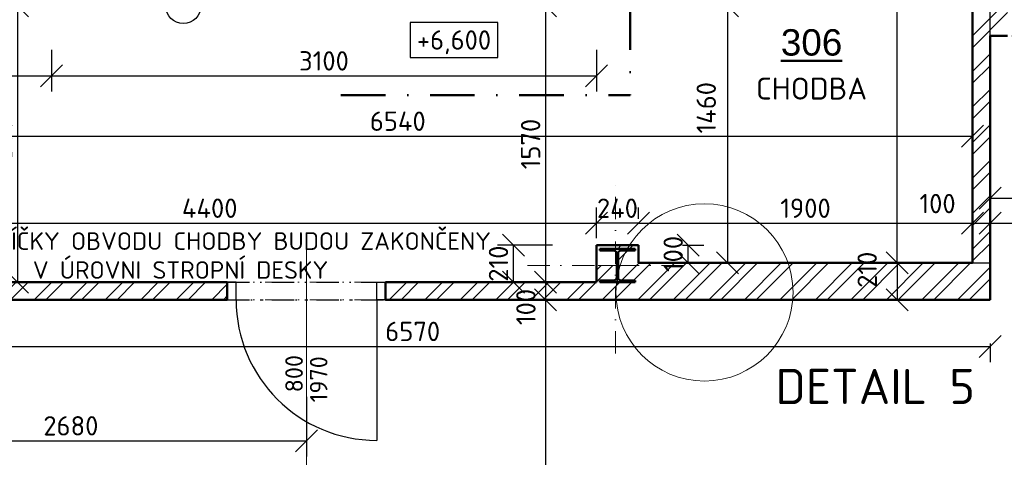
# Model space of a CAD drawing. Header units: millimetres. Extents: x -118752 to 407724, y -73278 to 155058.
# Tile 48 of 256: x 94043 to 99646, y -34874 to -32386. Entities that reach past the tile are written whole.
import ezdxf
from ezdxf.enums import TextEntityAlignment as Align

# ---------------------------------------------------------------- set-up
doc = ezdxf.new("R2010")
doc.units = ezdxf.units.MM
doc.header["$LTSCALE"] = 10
doc.linetypes.add('DASHDOT', pattern=[25.4, 12.7, -6.35, 0, -6.35])
doc.linetypes.add('DOT', pattern=[6.35, 0, -6.35])
for name, color, linetype, lineweight in [('CKDVERE_', 7, 'Continuous', 25), ('CKDVERE_NADROVINOU', 1, 'DASHDOT', 18), ('CKDVERE_OSY', 1, 'Continuous', 18), ('CKDVERE_POPIS', 3, 'Continuous', 25), ('CKDVERE_ZARUBNE_RAM', 5, 'Continuous', 25), ('CKKOTY', 3, 'Continuous', 25), ('CKKOTY_VYS', 3, 'Continuous', 25), ('CKPOPISM', 6, 'Continuous', 50), ('CKPOPISM_POPIS', 3, 'Continuous', 25), ('CKRASTR', 7, 'DASHDOT', 15), ('CKREZY_OZNACENI', 4, 'DASHDOT', 50), ('CKSCHODY_VYSTUP', 7, 'Continuous', 25), ('CKSTENY_NADROVINOU', 7, 'DASHDOT', 25), ('CKSTENY_PODROVINOU', 7, 'Continuous', 25), ('CKSTENY_REZ', 6, 'Continuous', 50), ('CKTEXTY_MALE', 3, 'Continuous', 18), ('CKTEXTY_STREDNI', 6, 'Continuous', 25), ('CSPROFILY_OSY', 1, 'DASHDOT', 18), ('CSPROFILY_REZY', 4, 'Continuous', 50), ('srafy', 7, 'Continuous', 18)]:
    doc.layers.add(name, color=color, linetype=linetype, lineweight=lineweight)
doc.layers.add('CKDVERE_DORAZ', color=7, linetype='DOT', lineweight=25, plot=False)
doc.styles.add('Arial', font='arial.ttf', dxfattribs={"width": 0.8})
doc.styles.get("Standard").update_dxf_attribs({"font": 'isocpeur.ttf'})
doc.dimstyles.new('CADKON', dxfattribs={"dimscale": 50, "dimtxt": 2.2, "dimasz": 2.5, "dimexe": 1.8, "dimexo": 5, "dimgap": 0.6, "dimtad": 1, "dimrnd": 1, "dimtxsty": 'Standard', "dimblk1": 'OBLIQUE', "dimblk2": 'OBLIQUE', "dimsah": 1, "dimcen": 2.5, "dimadec": 1, "dimazin": 2, "dimtfac": 1, "dimtdec": 4, "dimtix": 1, "dimtmove": 2, "dimatfit": 3, "dimldrblk": 'OPEN30', "dimfxl": 5, "dimfxlon": 1, "dimtolj": 1, "dimarcsym": 0})

# ---------------------------------------------------------------- blocks, each defined once
blk = doc.blocks.new('_OBLIQUE')
at = {"color": 0, "linetype": 'ByBlock'}
blk.add_line((-0.5, -0.5), (0.5, 0.5), dxfattribs=at)
blk = doc.blocks.new('*D8101')
at = {"layer": 'CKKOTY', "color": 0, "lineweight": -2}
for p, q in [((94224.4, -31859.1), (94224.4, -31519.1)), ((95724.4, -31808), (95724.4, -31519.1)), ((94224.4, -31609.1), (95724.4, -31609.1))]:
    blk.add_line(p, q, dxfattribs=at)
at = {"layer": 'Defpoints', "color": 0}
for p in [(95724.4, -31609.1), (95724.4, -32308), (94224.4, -32678)]:
    blk.add_point(p, dxfattribs=at)
at = {"layer": 'CKKOTY', "color": 0, "lineweight": -2, "xscale": 125, "yscale": 125, "zscale": 125, "rotation": 180}
blk.add_blockref('_OBLIQUE', (94224.4, -31609.1), dxfattribs=at)
at = {"layer": 'CKKOTY', "color": 0, "lineweight": -2, "xscale": 125, "yscale": 125, "zscale": 125}
blk.add_blockref('_OBLIQUE', (95724.4, -31609.1), dxfattribs=at)
at = {"layer": 'CKKOTY', "color": 0, "insert": (94974.4, -31524.1), "char_height": 110, "attachment_point": 5}
blk.add_mtext('\\A1;1500', dxfattribs=at)
blk = doc.blocks.new('_Open30')
at = {"color": 0, "lineweight": -2}
for p, q in [((-1, 0.268), (0, 0)), ((0, 0), (-1, -0.268)), ((0, 0), (-1, 0))]:
    blk.add_line(p, q, dxfattribs=at)
blk = doc.blocks.new('*D8104')
at = {"layer": 'CKKOTY', "color": 0, "lineweight": -2}
for p, q in [((97324.4, -31808), (97324.4, -31519.1)), ((99464.4, -31859.1), (99464.4, -31519.1)), ((97324.4, -31609.1), (99464.4, -31609.1))]:
    blk.add_line(p, q, dxfattribs=at)
at = {"layer": 'Defpoints', "color": 0}
for p in [(99464.4, -31609.1), (97324.4, -32308), (99464.4, -32903)]:
    blk.add_point(p, dxfattribs=at)
at = {"layer": 'CKKOTY', "color": 0, "lineweight": -2, "xscale": 125, "yscale": 125, "zscale": 125, "rotation": 180}
blk.add_blockref('_OBLIQUE', (97324.4, -31609.1), dxfattribs=at)
at = {"layer": 'CKKOTY', "color": 0, "lineweight": -2, "xscale": 125, "yscale": 125, "zscale": 125}
blk.add_blockref('_OBLIQUE', (99464.4, -31609.1), dxfattribs=at)
at = {"layer": 'CKKOTY', "color": 0, "insert": (98394.4, -31524.1), "char_height": 110, "attachment_point": 5}
blk.add_mtext('\\A1;2140', dxfattribs=at)
blk = doc.blocks.new('*D8108')
at = {"layer": 'CKKOTY', "color": 0, "lineweight": -2}
for p, q in [((96824.4, -32308), (96945.4, -32308)), ((97035.4, -32308), (97035.4, -33878)), ((96824.4, -33878), (96945.4, -33878))]:
    blk.add_line(p, q, dxfattribs=at)
at = {"layer": 'Defpoints', "color": 0}
for p in [(97324.4, -32308), (97035.4, -33878), (97324.4, -33878)]:
    blk.add_point(p, dxfattribs=at)
at = {"layer": 'CKKOTY', "color": 0, "lineweight": -2, "xscale": 125, "yscale": 125, "zscale": 125}
for p, rotation in [((97035.4, -32308), 90), ((97035.4, -33878), 270)]:
    blk.add_blockref('_OBLIQUE', p, dxfattribs=dict(at, rotation=rotation))
at = {"layer": 'CKKOTY', "color": 0, "insert": (96950.4, -33093), "char_height": 110, "attachment_point": 5, "rotation": 90}
blk.add_mtext('\\A1;1570', dxfattribs=at)
blk = doc.blocks.new('*D8109')
at = {"layer": 'CKKOTY', "color": 0, "lineweight": -2}
for p, q in [((96824.4, -33878), (96945.4, -33878)), ((97035.4, -33878), (97035.4, -33978)), ((96944.4, -33978), (96945.4, -33978))]:
    blk.add_line(p, q, dxfattribs=at)
at = {"layer": 'Defpoints', "color": 0}
for p in [(97324.4, -33878), (97035.4, -33978), (97444.4, -33978)]:
    blk.add_point(p, dxfattribs=at)
at = {"layer": 'CKKOTY', "color": 0, "lineweight": -2, "xscale": 125, "yscale": 125, "zscale": 125}
for p, rotation in [((97035.4, -33878), 90), ((97035.4, -33978), 270)]:
    blk.add_blockref('_OBLIQUE', p, dxfattribs=dict(at, rotation=rotation))
at = {"layer": 'CKKOTY', "color": 0, "insert": (96923.6, -34019.3), "char_height": 110, "attachment_point": 5, "rotation": 90}
blk.add_mtext('\\A1;100', dxfattribs=at)
blk = doc.blocks.new('*D8110')
at = {"layer": 'CKKOTY', "color": 0, "lineweight": -2}
for p, q in [((96944.4, -33978), (96945.4, -33978)), ((97035.4, -33978), (97035.4, -37658.5)), ((96964.4, -37658.5), (96945.4, -37658.5))]:
    blk.add_line(p, q, dxfattribs=at)
at = {"layer": 'Defpoints', "color": 0}
for p in [(97444.4, -33978), (97035.4, -37658.5), (97464.4, -37658.5)]:
    blk.add_point(p, dxfattribs=at)
at = {"layer": 'CKKOTY', "color": 0, "lineweight": -2, "xscale": 125, "yscale": 125, "zscale": 125}
for p, rotation in [((97035.4, -33978), 90), ((97035.4, -37658.5), 270)]:
    blk.add_blockref('_OBLIQUE', p, dxfattribs=dict(at, rotation=rotation))
at = {"layer": 'CKKOTY', "color": 0, "insert": (96950.4, -35818.2), "char_height": 110, "attachment_point": 5, "rotation": 90}
blk.add_mtext('\\A1;3680', dxfattribs=at)
blk = doc.blocks.new('*D8111')
at = {"layer": 'CKKOTY', "color": 0, "lineweight": -2}
for p, q in [((98964.4, -30433), (98945.8, -30433)), ((99035.8, -33768), (99035.8, -30433)), ((98964.4, -33768), (98945.8, -33768))]:
    blk.add_line(p, q, dxfattribs=at)
at = {"layer": 'Defpoints', "color": 0}
for p in [(99035.8, -30433), (99464.4, -30433), (99464.4, -33768)]:
    blk.add_point(p, dxfattribs=at)
at = {"layer": 'CKKOTY', "color": 0, "lineweight": -2, "xscale": 125, "yscale": 125, "zscale": 125}
for p, rotation in [((99035.8, -30433), 90), ((99035.8, -33768), 270)]:
    blk.add_blockref('_OBLIQUE', p, dxfattribs=dict(at, rotation=rotation))
at = {"layer": 'CKKOTY', "color": 0, "insert": (98950.8, -32100.5), "char_height": 110, "attachment_point": 5, "rotation": 90}
blk.add_mtext('\\A1;3335', dxfattribs=at)
blk = doc.blocks.new('_Open90')
at = {"color": 0, "lineweight": -2}
for p, q in [((-0.5, 0.5), (0, 0)), ((0, 0), (-1, 0)), ((0, 0), (-0.5, -0.5))]:
    blk.add_line(p, q, dxfattribs=at)
blk = doc.blocks.new('*D8120')
at = {"layer": 'CKKOTY', "color": 0, "lineweight": -2}
for p, q in [((99464.4, -33278), (99464.4, -33452.8)), ((99564.4, -33478), (99564.4, -33452.8)), ((99464.4, -33542.8), (99564.4, -33542.8))]:
    blk.add_line(p, q, dxfattribs=at)
at = {"layer": 'Defpoints', "color": 0}
for p in [(99564.4, -33542.8), (99464.4, -33778), (99564.4, -33978)]:
    blk.add_point(p, dxfattribs=at)
at = {"layer": 'CKKOTY', "color": 0, "lineweight": -2, "xscale": 125, "yscale": 125, "zscale": 125, "rotation": 180}
blk.add_blockref('_OBLIQUE', (99464.4, -33542.8), dxfattribs=at)
at = {"layer": 'CKKOTY', "color": 0, "lineweight": -2, "xscale": 125, "yscale": 125, "zscale": 125}
blk.add_blockref('_OBLIQUE', (99564.4, -33542.8), dxfattribs=at)
at = {"layer": 'CKKOTY', "color": 0, "insert": (99265.7, -33431.4), "char_height": 110, "attachment_point": 5}
blk.add_mtext('\\A1;100', dxfattribs=at)
blk = doc.blocks.new('*D8121')
at = {"layer": 'CKKOTY', "color": 0, "lineweight": -2}
for p, q in [((103334.4, -33292.8), (103334.4, -33632.8)), ((99564.4, -33478), (99564.4, -33452.8)), ((99564.4, -33542.8), (103334.4, -33542.8))]:
    blk.add_line(p, q, dxfattribs=at)
at = {"layer": 'Defpoints', "color": 0}
for p in [(103334.4, -32478), (103334.4, -33542.8), (99564.4, -33978)]:
    blk.add_point(p, dxfattribs=at)
at = {"layer": 'CKKOTY', "color": 0, "lineweight": -2, "xscale": 125, "yscale": 125, "zscale": 125, "rotation": 180}
blk.add_blockref('_OBLIQUE', (99564.4, -33542.8), dxfattribs=at)
at = {"layer": 'CKKOTY', "color": 0, "lineweight": -2, "xscale": 125, "yscale": 125, "zscale": 125}
blk.add_blockref('_OBLIQUE', (103334.4, -33542.8), dxfattribs=at)
at = {"layer": 'CKKOTY', "color": 0, "insert": (101449.4, -33457.8), "char_height": 110, "attachment_point": 5}
blk.add_mtext('\\A1;3770', dxfattribs=at)
blk = doc.blocks.new('*D8322')
at = {"layer": 'CKKOTY', "color": 0, "lineweight": -2}
for p, q in [((98964.4, -33768), (98945.8, -33768)), ((99035.8, -33768), (99035.8, -33978)), ((98964.4, -33978), (98945.8, -33978))]:
    blk.add_line(p, q, dxfattribs=at)
at = {"layer": 'Defpoints', "color": 0}
for p in [(99464.4, -33768), (99035.8, -33978), (99464.4, -33978)]:
    blk.add_point(p, dxfattribs=at)
at = {"layer": 'CKKOTY', "color": 0, "lineweight": -2, "xscale": 125, "yscale": 125, "zscale": 125}
for p, rotation in [((99035.8, -33768), 90), ((99035.8, -33978), 270)]:
    blk.add_blockref('_OBLIQUE', p, dxfattribs=dict(at, rotation=rotation))
at = {"layer": 'CKKOTY', "color": 0, "insert": (98865.4, -33807.8), "char_height": 110, "attachment_point": 5, "rotation": 90}
blk.add_mtext('\\A1;210', dxfattribs=at)
blk = doc.blocks.new('*D8871')
at = {"layer": 'CKKOTY', "color": 0, "lineweight": -2}
for p, q in [((99564.4, -33247.7), (99564.4, -33490.1)), ((100064.4, -33247.7), (100064.4, -33490.1)), ((99564.4, -33400.1), (100064.4, -33400.1))]:
    blk.add_line(p, q, dxfattribs=at)
at = {"layer": 'Defpoints', "color": 0}
for p in [(99564.4, -32997.7), (100064.4, -32997.7), (100064.4, -33400.1)]:
    blk.add_point(p, dxfattribs=at)
at = {"layer": 'CKKOTY', "color": 0, "lineweight": -2, "xscale": 125, "yscale": 125, "zscale": 125, "rotation": 180}
blk.add_blockref('_OBLIQUE', (99564.4, -33400.1), dxfattribs=at)
at = {"layer": 'CKKOTY', "color": 0, "lineweight": -2, "xscale": 125, "yscale": 125, "zscale": 125}
blk.add_blockref('_OBLIQUE', (100064.4, -33400.1), dxfattribs=at)
at = {"layer": 'CKKOTY', "color": 0, "insert": (99814.4, -33315.1), "char_height": 110, "attachment_point": 5}
blk.add_mtext('\\A1;500', dxfattribs=at)
blk = doc.blocks.new('*D8893')
at = {"layer": 'CKKOTY', "color": 0, "lineweight": -2}
for p, q in [((93974.4, -32308), (93940.6, -32308)), ((94030.6, -32308), (94030.6, -33878)), ((94008, -33878), (93940.6, -33878))]:
    blk.add_line(p, q, dxfattribs=at)
at = {"layer": 'Defpoints', "color": 0}
for p in [(94224.4, -32308), (94030.6, -33878), (94258, -33878)]:
    blk.add_point(p, dxfattribs=at)
at = {"layer": 'CKKOTY', "color": 0, "lineweight": -2, "xscale": 125, "yscale": 125, "zscale": 125}
for p, rotation in [((94030.6, -32308), 90), ((94030.6, -33878), 270)]:
    blk.add_blockref('_OBLIQUE', p, dxfattribs=dict(at, rotation=rotation))
at = {"layer": 'CKKOTY', "color": 0, "insert": (93945.6, -33093), "char_height": 110, "attachment_point": 5, "rotation": 90}
blk.add_mtext('\\A1;1570', dxfattribs=at)
blk = doc.blocks.new('*D8895')
at = {"layer": 'CKKOTY', "color": 0, "lineweight": -2}
for p, q in [((97820.2, -32308), (98160.2, -32308)), ((98070.2, -32308), (98070.2, -33768)), ((97820.2, -33768), (98160.2, -33768))]:
    blk.add_line(p, q, dxfattribs=at)
at = {"layer": 'Defpoints', "color": 0}
for p in [(97374.4, -32308), (97564.4, -33768), (98070.2, -33768)]:
    blk.add_point(p, dxfattribs=at)
at = {"layer": 'CKKOTY', "color": 0, "lineweight": -2, "xscale": 125, "yscale": 125, "zscale": 125}
for p, rotation in [((98070.2, -32308), 90), ((98070.2, -33768), 270)]:
    blk.add_blockref('_OBLIQUE', p, dxfattribs=dict(at, rotation=rotation))
at = {"layer": 'CKKOTY', "color": 0, "insert": (97949.7, -32886.7), "char_height": 110, "attachment_point": 5, "rotation": 90}
blk.add_mtext('\\A1;1460', dxfattribs=at)
blk = doc.blocks.new('*D8896')
at = {"layer": 'CKKOTY', "color": 0, "lineweight": -2}
for p, q in [((92924.4, -33628), (92924.4, -33452.8)), ((97324.4, -33628), (97324.4, -33452.8)), ((92924.4, -33542.8), (97324.4, -33542.8))]:
    blk.add_line(p, q, dxfattribs=at)
at = {"layer": 'Defpoints', "color": 0}
for p in [(97324.4, -33542.8), (92924.4, -33878), (97324.4, -33878)]:
    blk.add_point(p, dxfattribs=at)
at = {"layer": 'CKKOTY', "color": 0, "lineweight": -2, "xscale": 125, "yscale": 125, "zscale": 125, "rotation": 180}
blk.add_blockref('_OBLIQUE', (92924.4, -33542.8), dxfattribs=at)
at = {"layer": 'CKKOTY', "color": 0, "lineweight": -2, "xscale": 125, "yscale": 125, "zscale": 125}
blk.add_blockref('_OBLIQUE', (97324.4, -33542.8), dxfattribs=at)
at = {"layer": 'CKKOTY', "color": 0, "insert": (95124.4, -33457.8), "char_height": 110, "attachment_point": 5}
blk.add_mtext('\\A1;4400', dxfattribs=at)
blk = doc.blocks.new('*D8897')
at = {"layer": 'CKKOTY', "color": 0, "lineweight": -2}
for p, q in [((97564.4, -33518), (97564.4, -33452.8)), ((99464.4, -33518), (99464.4, -33452.8)), ((97564.4, -33542.8), (99464.4, -33542.8))]:
    blk.add_line(p, q, dxfattribs=at)
at = {"layer": 'Defpoints', "color": 0}
for p in [(99464.4, -33542.8), (97564.4, -33768), (99464.4, -33768)]:
    blk.add_point(p, dxfattribs=at)
at = {"layer": 'CKKOTY', "color": 0, "lineweight": -2, "xscale": 125, "yscale": 125, "zscale": 125, "rotation": 180}
blk.add_blockref('_OBLIQUE', (97564.4, -33542.8), dxfattribs=at)
at = {"layer": 'CKKOTY', "color": 0, "lineweight": -2, "xscale": 125, "yscale": 125, "zscale": 125}
blk.add_blockref('_OBLIQUE', (99464.4, -33542.8), dxfattribs=at)
at = {"layer": 'CKKOTY', "color": 0, "insert": (98514.4, -33457.8), "char_height": 110, "attachment_point": 5}
blk.add_mtext('\\A1;1900', dxfattribs=at)
blk = doc.blocks.new('*D8898')
at = {"layer": 'CKKOTY', "color": 0, "lineweight": -2}
for p, q in [((97074.4, -33668), (96762.5, -33668)), ((96852.5, -33878), (96852.5, -33668)), ((97074.4, -33878), (96762.5, -33878))]:
    blk.add_line(p, q, dxfattribs=at)
at = {"layer": 'Defpoints', "color": 0}
for p in [(96852.5, -33668), (97324.4, -33668), (97324.4, -33878)]:
    blk.add_point(p, dxfattribs=at)
at = {"layer": 'CKKOTY', "color": 0, "lineweight": -2, "xscale": 125, "yscale": 125, "zscale": 125}
for p, rotation in [((96852.5, -33668), 270), ((96852.5, -33878), 90)]:
    blk.add_blockref('_OBLIQUE', p, dxfattribs=dict(at, rotation=rotation))
at = {"layer": 'CKKOTY', "color": 0, "insert": (96767.5, -33773), "char_height": 110, "attachment_point": 5, "rotation": 90}
blk.add_mtext('\\A1;210', dxfattribs=at)
blk = doc.blocks.new('*D8899')
at = {"layer": 'CKKOTY', "color": 0, "lineweight": -2}
for p, q in [((92924.4, -32528), (92924.4, -32795.1)), ((94224.4, -32558), (94224.4, -32795.1)), ((92924.4, -32705.1), (94224.4, -32705.1))]:
    blk.add_line(p, q, dxfattribs=at)
at = {"layer": 'Defpoints', "color": 0}
for p in [(92924.4, -32278), (94224.4, -32308), (94224.4, -32705.1)]:
    blk.add_point(p, dxfattribs=at)
at = {"layer": 'CKKOTY', "color": 0, "lineweight": -2, "xscale": 125, "yscale": 125, "zscale": 125, "rotation": 180}
blk.add_blockref('_OBLIQUE', (92924.4, -32705.1), dxfattribs=at)
at = {"layer": 'CKKOTY', "color": 0, "lineweight": -2, "xscale": 125, "yscale": 125, "zscale": 125}
blk.add_blockref('_OBLIQUE', (94224.4, -32705.1), dxfattribs=at)
at = {"layer": 'CKKOTY', "color": 0, "insert": (93574.4, -32620.1), "char_height": 110, "attachment_point": 5}
blk.add_mtext('\\A1;1300', dxfattribs=at)
blk = doc.blocks.new('*D8900')
at = {"layer": 'CKKOTY', "color": 0, "lineweight": -2}
for p, q in [((94224.4, -32558), (94224.4, -32795.1)), ((97324.4, -32558), (97324.4, -32795.1)), ((94224.4, -32705.1), (97324.4, -32705.1))]:
    blk.add_line(p, q, dxfattribs=at)
at = {"layer": 'Defpoints', "color": 0}
for p in [(94224.4, -32308), (97324.4, -32308), (97324.4, -32705.1)]:
    blk.add_point(p, dxfattribs=at)
at = {"layer": 'CKKOTY', "color": 0, "lineweight": -2, "xscale": 125, "yscale": 125, "zscale": 125, "rotation": 180}
blk.add_blockref('_OBLIQUE', (94224.4, -32705.1), dxfattribs=at)
at = {"layer": 'CKKOTY', "color": 0, "lineweight": -2, "xscale": 125, "yscale": 125, "zscale": 125}
blk.add_blockref('_OBLIQUE', (97324.4, -32705.1), dxfattribs=at)
at = {"layer": 'CKKOTY', "color": 0, "insert": (95774.4, -32620.1), "char_height": 110, "attachment_point": 5}
blk.add_mtext('\\A1;3100', dxfattribs=at)
blk = doc.blocks.new('*D8901')
at = {"layer": 'CKKOTY', "color": 0, "lineweight": -2}
for p, q in [((92924.4, -32828), (92924.4, -33138.1)), ((99464.4, -32828), (99464.4, -33138.1)), ((92924.4, -33048.1), (99464.4, -33048.1))]:
    blk.add_line(p, q, dxfattribs=at)
at = {"layer": 'Defpoints', "color": 0}
for p in [(92924.4, -32578), (99464.4, -32578), (99464.4, -33048.1)]:
    blk.add_point(p, dxfattribs=at)
at = {"layer": 'CKKOTY', "color": 0, "lineweight": -2, "xscale": 125, "yscale": 125, "zscale": 125, "rotation": 180}
blk.add_blockref('_OBLIQUE', (92924.4, -33048.1), dxfattribs=at)
at = {"layer": 'CKKOTY', "color": 0, "lineweight": -2, "xscale": 125, "yscale": 125, "zscale": 125}
blk.add_blockref('_OBLIQUE', (99464.4, -33048.1), dxfattribs=at)
at = {"layer": 'CKKOTY', "color": 0, "insert": (96194.4, -32963.1), "char_height": 110, "attachment_point": 5}
blk.add_mtext('\\A1;6540', dxfattribs=at)
blk = doc.blocks.new('*D8907')
at = {"layer": 'CKKOTY', "color": 0, "lineweight": -2}
for p, q in [((92994.4, -34530.2), (92994.4, -34870.2)), ((95674.4, -34530.2), (95674.4, -34870.2)), ((92994.4, -34780.2), (95674.4, -34780.2))]:
    blk.add_line(p, q, dxfattribs=at)
at = {"layer": 'Defpoints', "color": 0}
for p in [(92994.4, -33978), (95674.4, -34088.1), (95674.4, -34780.2)]:
    blk.add_point(p, dxfattribs=at)
at = {"layer": 'CKKOTY', "color": 0, "lineweight": -2, "xscale": 125, "yscale": 125, "zscale": 125, "rotation": 180}
blk.add_blockref('_OBLIQUE', (92994.4, -34780.2), dxfattribs=at)
at = {"layer": 'CKKOTY', "color": 0, "lineweight": -2, "xscale": 125, "yscale": 125, "zscale": 125}
blk.add_blockref('_OBLIQUE', (95674.4, -34780.2), dxfattribs=at)
at = {"layer": 'CKKOTY', "color": 0, "insert": (94334.4, -34695.2), "char_height": 110, "attachment_point": 5}
blk.add_mtext('\\A1;2680', dxfattribs=at)
blk = doc.blocks.new('*D8938')
at = {"layer": 'CKKOTY', "color": 0, "lineweight": -2}
for p, q in [((92994.4, -34228), (92994.4, -34333.4)), ((99564.4, -34228), (99564.4, -34333.4)), ((92994.4, -34243.4), (99564.4, -34243.4))]:
    blk.add_line(p, q, dxfattribs=at)
at = {"layer": 'Defpoints', "color": 0}
for p in [(92994.4, -33978), (99564.4, -33978), (99564.4, -34243.4)]:
    blk.add_point(p, dxfattribs=at)
at = {"layer": 'CKKOTY', "color": 0, "lineweight": -2, "xscale": 125, "yscale": 125, "zscale": 125, "rotation": 180}
blk.add_blockref('_OBLIQUE', (92994.4, -34243.4), dxfattribs=at)
at = {"layer": 'CKKOTY', "color": 0, "lineweight": -2, "xscale": 125, "yscale": 125, "zscale": 125}
blk.add_blockref('_OBLIQUE', (99564.4, -34243.4), dxfattribs=at)
at = {"layer": 'CKKOTY', "color": 0, "insert": (96279.4, -34158.4), "char_height": 110, "attachment_point": 5}
blk.add_mtext('\\A1;6570', dxfattribs=at)
blk = doc.blocks.new('*D9544')
at = {"layer": 'CKKOTY', "color": 0, "lineweight": -2}
for p, q in [((97324.4, -33518), (97324.4, -33452.8)), ((97564.4, -33518), (97564.4, -33452.8)), ((97564.4, -33542.8), (97324.4, -33542.8))]:
    blk.add_line(p, q, dxfattribs=at)
at = {"layer": 'Defpoints', "color": 0}
for p in [(97324.4, -33542.8), (97324.4, -33768), (97564.4, -33768)]:
    blk.add_point(p, dxfattribs=at)
at = {"layer": 'CKKOTY', "color": 0, "lineweight": -2, "xscale": 125, "yscale": 125, "zscale": 125}
blk.add_blockref('_OBLIQUE', (97324.4, -33542.8), dxfattribs=at)
at = {"layer": 'CKKOTY', "color": 0, "lineweight": -2, "xscale": 125, "yscale": 125, "zscale": 125, "rotation": 180}
blk.add_blockref('_OBLIQUE', (97564.4, -33542.8), dxfattribs=at)
at = {"layer": 'CKKOTY', "color": 0, "insert": (97444.4, -33457.8), "char_height": 110, "attachment_point": 5}
blk.add_mtext('\\A1;240', dxfattribs=at)
blk = doc.blocks.new('*D9545')
at = {"layer": 'CKKOTY', "color": 0, "lineweight": -2}
for p, q in [((97814.4, -33668), (97936.5, -33668)), ((97846.5, -33768), (97846.5, -33668)), ((97814.4, -33768), (97936.5, -33768))]:
    blk.add_line(p, q, dxfattribs=at)
at = {"layer": 'Defpoints', "color": 0}
for p in [(97564.4, -33668), (97846.5, -33668), (97564.4, -33768)]:
    blk.add_point(p, dxfattribs=at)
at = {"layer": 'CKKOTY', "color": 0, "lineweight": -2, "xscale": 125, "yscale": 125, "zscale": 125}
for p, rotation in [((97846.5, -33668), 270), ((97846.5, -33768), 90)]:
    blk.add_blockref('_OBLIQUE', p, dxfattribs=dict(at, rotation=rotation))
at = {"layer": 'CKKOTY', "color": 0, "insert": (97761.5, -33718), "char_height": 110, "attachment_point": 5, "rotation": 90}
blk.add_mtext('\\A1;100', dxfattribs=at)
blk = doc.blocks.new('CK_S_EXT_HEAHEA200')
for p, q in [((-100, 95), (100, 95)), ((-100, 95), (-100, 85)), ((-100, 85), (-21.25, 85)), ((-3.25, -67), (-3.25, 67)), ((3.25, -67), (3.25, 67)), ((100, 85), (21.25, 85)), ((100, 95), (100, 85)), ((-100, -95), (-100, -85)), ((-100, -85), (-21.25, -85)), ((-100, -95), (100, -95)), ((100, -85), (21.25, -85)), ((100, -95), (100, -85))]:
    blk.add_line(p, q)
for centre, start, end in [((-21.25, 67), 0, 90), ((21.25, 67), 90, 180), ((-21.25, -67), 270, 0), ((21.25, -67), 180, 270)]:
    blk.add_arc(centre, 18, start, end)
blk = doc.blocks.new('*U5163')
at = {"color": 0, "linetype": 'ByBlock', "lineweight": -2}
blk.add_lwpolyline([(-5, -2), (5, -2), (5, 2), (-5, 2), (-5, -2)], dxfattribs=at)
blk = doc.blocks.new('CKBL2010716102559', base_point=(94963, -34085))

msp = doc.modelspace()

# ---------------------------------------------------------------- hatches: boundary and pattern name
at = {"layer": 'srafy', "transparency": 33554661}
h = msp.add_hatch(dxfattribs=at)
h.set_pattern_fill('ANSI32', color=256, scale=15, style=0)
h.paths.add_polyline_path([(92824.387, -32577.979), (92924.387, -32577.979), (92924.387, -32277.976), (92824.387, -32277.976)])
h.paths.add_polyline_path([(92924.387, -33877.981), (92924.387, -33477.979), (92824.387, -33477.979), (92824.387, -33977.981), (92894.387, -33977.981), (92994.387, -33977.981), (95224.387, -33977.981), (95224.387, -33877.981)])
h.paths.add_polyline_path([(92894.387, -34877.981), (92994.387, -34877.981), (92994.387, -33977.981), (92894.387, -33977.981)])
h.paths.add_polyline_path([(92894.387, -35777.981), (92894.387, -37658.481), (92894.387, -37768.481), (92944.387, -37768.481), (92994.387, -37768.481), (92994.387, -37658.481), (92994.387, -35777.981)])
edge = h.paths.add_edge_path()
edge.add_line((96124.387, -33977.981), (97432.373, -33977.981))
edge.add_line((97432.373, -33977.981), (97432.373, -33877.981))
edge.add_line((97432.373, -33877.981), (97344.387, -33877.981))
edge.add_line((97344.387, -33877.981), (97344.387, -33867.981))
edge.add_line((97344.387, -33867.981), (97423.137, -33867.981))
edge.add_arc((97423.137, -33849.981), 18, 270, 300.87006)
edge.add_line((97432.373, -33865.431), (97432.373, -33782.981))
edge.add_line((97432.373, -33782.981), (97324.387, -33782.981))
edge.add_line((97324.387, -33782.981), (97324.387, -33877.981))
edge.add_line((97324.387, -33877.981), (96124.387, -33877.981))
edge.add_line((96124.387, -33877.981), (96124.387, -33977.981))
edge = h.paths.add_edge_path()
edge.add_line((97564.387, -33767.981), (97564.387, -33667.981))
edge.add_line((97564.387, -33667.981), (97432.373, -33667.981))
edge.add_line((97432.373, -33667.981), (97432.373, -33687.981))
edge.add_line((97432.373, -33687.981), (97444.387, -33687.981))
edge.add_line((97444.387, -33687.981), (97544.387, -33687.981))
edge.add_line((97544.387, -33687.981), (97544.387, -33697.981))
edge.add_line((97544.387, -33697.981), (97465.637, -33697.981))
edge.add_arc((97465.637, -33715.981), 18, 90, 180)
edge.add_line((97447.637, -33715.981), (97447.637, -33782.981))
edge.add_line((97447.637, -33782.981), (97447.637, -33849.981))
edge.add_arc((97465.637, -33849.981), 18, 180, 270)
edge.add_line((97465.637, -33867.981), (97544.387, -33867.981))
edge.add_line((97544.387, -33867.981), (97544.387, -33877.981))
edge.add_line((97544.387, -33877.981), (97444.387, -33877.981))
edge.add_line((97444.387, -33877.981), (97432.373, -33877.981))
edge.add_line((97432.373, -33877.981), (97432.373, -33977.981))
edge.add_line((97432.373, -33977.981), (99564.387, -33977.981))
edge.add_line((99564.387, -33977.981), (99564.387, -33767.981))
edge.add_line((99564.387, -33767.981), (99464.387, -33767.981))
edge.add_line((99464.387, -33767.981), (97564.387, -33767.981))
h.paths.add_polyline_path([(99564.387, -32477.981), (99564.387, -32327.981), (99564.387, -32027.981), (99464.387, -32027.981), (99464.387, -33767.981), (99564.387, -33767.981)])
h.paths.add_polyline_path([(99664.387, -32377.981), (99664.387, -32327.981), (99564.387, -32327.981), (99564.387, -32477.981), (99664.387, -32477.981)])
h.paths.add_polyline_path([(100464.387, -32477.981), (103334.387, -32477.981), (103334.387, -32403.93), (103334.387, -32327.981), (100464.387, -32327.981), (100464.387, -32377.981)])
edge = h.paths.add_edge_path(flags=16)
edge.add_arc((103284.387, -32403.93), 50, 0, 360)
h.paths.add_polyline_path([(99464.387, -31127.981), (99564.387, -31127.981), (99564.387, -30432.981), (99464.387, -30432.981)])
h.paths.add_polyline_path([(93282.529, -34125.872), (93282.529, -33861.872), (93447.529, -33861.872), (93447.529, -34125.872)], flags=24)
h.paths.add_polyline_path([(96841.099, -34140.335), (96841.099, -33898.335), (97006.099, -33898.335), (97006.099, -34140.335)], flags=24)
h.paths.add_polyline_path([(98782.919, -33928.783), (98782.919, -33686.783), (98947.919, -33686.783), (98947.919, -33928.783)], flags=24)
h.paths.add_polyline_path([(97679, -33838.981), (97679, -33596.981), (97844, -33596.981), (97844, -33838.981)], flags=24)

# ---------------------------------------------------------------- linework, layer by layer
at = {"layer": 'CKDVERE_'}
msp.add_line((96074.387, -33977.981), (96074.387, -34777.981), dxfattribs=at)
msp.add_arc((96074.387, -33977.981), 800, 180, 270, dxfattribs=at)
at = {"layer": 'CKDVERE_DORAZ'}
for p, q in [((99564.387, -32477.981), (100464.387, -32477.981)), ((96124.387, -33977.981), (95224.387, -33977.981))]:
    msp.add_line(p, q, dxfattribs=at)
at = {"layer": 'CKDVERE_NADROVINOU'}
for p, q in [((96074.387, -33877.981), (95274.387, -33877.981)), ((96074.387, -33977.981), (95274.387, -33977.981))]:
    msp.add_line(p, q, dxfattribs=at)
at = {"layer": 'CKDVERE_OSY'}
msp.add_line((95674.387, -34922.981), (95674.387, -33622.981), dxfattribs=at)
at = {"layer": 'CKDVERE_ZARUBNE_RAM'}
for p, q in [((95274.387, -33877.981), (95224.387, -33877.981)), ((95224.387, -33877.981), (95224.387, -33977.981)), ((95274.387, -33977.981), (95274.387, -33877.981)), ((96074.387, -33977.981), (96074.387, -33877.981)), ((96074.387, -33877.981), (96124.387, -33877.981)), ((96124.387, -33877.981), (96124.387, -33977.981)), ((95224.387, -33977.981), (95274.387, -33977.981)), ((96124.387, -33977.981), (96074.387, -33977.981))]:
    msp.add_line(p, q, dxfattribs=at)
at = {"layer": 'CKRASTR'}
for p, q in [((97432.373, -34282.981), (97432.373, -33282.981)), ((96932.373, -33782.981), (97932.373, -33782.981))]:
    msp.add_line(p, q, dxfattribs=at)
at = {"layer": 'CKREZY_OZNACENI', "ltscale": 2}
for p in [(97516.196, -31795.637), (95869.764, -32814.824)]:
    msp.add_line(p, (97516.196, -32814.824), dxfattribs=at)
at = {"layer": 'CKSCHODY_VYSTUP'}
msp.add_circle((94974.387, -32307.981), 99.9, dxfattribs=at)
at = {"layer": 'CKSTENY_NADROVINOU'}
for p, q in [((95224.387, -33877.981), (96124.387, -33877.981)), ((95224.387, -33977.981), (96124.387, -33977.981))]:
    msp.add_line(p, q, dxfattribs=at)
at = {"layer": 'CKSTENY_PODROVINOU', "color": 0, "linetype": 'Continuous'}
msp.add_line((99564.387, -32477.981), (99564.387, -32327.981), dxfattribs=at)
at = {"layer": 'CKSTENY_PODROVINOU'}
msp.add_line((99464.387, -33767.981), (99564.387, -33767.981), dxfattribs=at)
at = {"layer": 'CKSTENY_REZ'}
for p, q in [((99464.387, -33767.981), (99464.387, -32027.981)), ((99564.387, -32477.981), (99664.387, -32477.981)), ((99564.387, -33977.981), (99564.387, -32477.981)), ((97324.387, -33877.981), (97324.387, -33667.981)), ((97324.387, -33667.981), (97564.387, -33667.981)), ((97564.387, -33667.981), (97564.387, -33767.981)), ((97564.387, -33767.981), (99464.387, -33767.981)), ((97564.387, -33767.981), (97564.387, -33767.981)), ((92924.387, -33877.981), (95224.387, -33877.981)), ((95224.387, -33877.981), (95224.387, -33977.981)), ((96124.387, -33877.981), (96124.387, -33977.981)), ((96124.387, -33877.981), (97324.387, -33877.981)), ((92994.387, -33977.981), (95224.387, -33977.981)), ((96124.387, -33977.981), (99564.387, -33977.981))]:
    msp.add_line(p, q, dxfattribs=at)
at = {"layer": 'CKTEXTY_MALE'}
msp.add_circle((97939.456, -33936.521), 503.851, dxfattribs=at)
at = {"layer": 'CSPROFILY_OSY'}
for p, q in [((97444.387, -33887.981), (97444.387, -33677.981)), ((97334.387, -33782.981), (97554.387, -33782.981))]:
    msp.add_line(p, q, dxfattribs=at)

# ---------------------------------------------------------------- block references
at = {"layer": 'CKKOTY_VYS'}
ref = msp.add_blockref('*U5163', (96514.407, -32501.35), dxfattribs=dict(at, xscale=50, yscale=50, zscale=50))
ref.add_attrib('Výška', '+6,600', dxfattribs={"layer": '0', "color": 0, "linetype": 'ByBlock', "lineweight": -2, "height": 110}).set_placement((96514.407, -32501.35), align=Align.MIDDLE_CENTER)
at = {"layer": 'CKPOPISM'}
ref = msp.add_blockref('CKBL2010716102559', (98548.92, -32839.992), dxfattribs=dict(at, xscale=0.5, yscale=0.5, zscale=0.5))
ref.add_attrib('JMENO', 'CHODBA', dxfattribs={"layer": 'CKPOPISM_POPIS', "height": 125}).set_placement((98548.92, -32839.992), align=Align.CENTER)
ref.add_attrib('CISLO', '%%U306', dxfattribs={"height": 150, "style": 'Arial'}).set_placement((98548.92, -32589.992), align=Align.CENTER)
at = {"layer": 'CSPROFILY_REZY'}
msp.add_blockref('CK_S_EXT_HEAHEA200', (97444.387, -33782.981), dxfattribs=at)

# ---------------------------------------------------------------- texts
at = {"layer": 'CKDVERE_POPIS'}
msp.add_text('  800', height=100, rotation=90, dxfattribs=at).set_placement((95654.387, -34462.416), align=Align.CENTER)
msp.add_text(' 1970', height=100, rotation=90, dxfattribs=at).set_placement((95694.387, -34462.416), align=Align.TOP_CENTER)
at = {"layer": 'CKTEXTY_MALE'}
for s, p in [('SDK PŘÍČKY OBVODU CHODBY BUDOU ZAKONČENY', (93518.029, -33694.695)), ('V ÚROVNI STROPNÍ DESKY', (94117.929, -33859.288))]:
    msp.add_text(s, height=100, dxfattribs=at).set_placement(p)
at = {"layer": 'CKTEXTY_STREDNI', "insert": (98343.656, -34371.318), "char_height": 200, "width": 1505.11879, "attachment_point": 1}
msp.add_mtext('DETAIL 5', dxfattribs=at)

# ---------------------------------------------------------------- dimensions: what is measured, and where the dimension line sits
at = {"layer": 'CKKOTY'}
for base, p1, p2, override, picture, middle in [((99035.833, -30432.981), (99464.387, -33767.981), (99464.387, -30432.981), {"dimscale": 50, "dimexo": 10, "dimldrblk": 'Open90'}, '*D8111', (98950.833, -32100.481)), ((94030.567, -33877.981), (94224.387, -32307.981), (94257.985, -33877.981), {"dimtmove": 2}, '*D8893', (93945.567, -33092.981)), ((97035.425, -33877.981), (97324.387, -32307.981), (97324.387, -33877.981), {"dimscale": 50, "dimexo": 10, "dimtmove": 2}, '*D8108', (96950.425, -33092.981)), ((97035.425, -37658.481), (97444.387, -33977.981), (97464.387, -37658.481), {"dimscale": 50, "dimexo": 10, "dimtmove": 2}, '*D8110', (96950.425, -35818.231))]:
    dim = msp.add_linear_dim(base=base, p1=p1, p2=p2, angle=90, dimstyle='CADKON', override=override, dxfattribs=at)
    dim.commit()
    dim.dimension.update_dxf_attribs({"geometry": picture, "text_midpoint": middle})
for base, p1, p2, override, picture, middle in [((95724.387, -31609.141), (94224.387, -32677.981), (95724.387, -32308.006), {"dimscale": 50, "dimexo": 10, "dimtmove": 2}, '*D8101', (94974.387, -31524.141)), ((99464.387, -31609.141), (97324.387, -32307.981), (99464.387, -32902.981), {"dimscale": 50, "dimexo": 10, "dimtmove": 2}, '*D8104', (98394.387, -31524.141)), ((97324.387, -32705.086), (94224.387, -32308.006), (97324.387, -32308.006), {"dimtmove": 2}, '*D8900', (95774.387, -32620.086)), ((103334.387, -33542.782), (99564.387, -33977.981), (103334.387, -32477.981), {"dimscale": 50, "dimexo": 10, "dimtmove": 2}, '*D8121', (101449.387, -33457.782)), ((99464.387, -33542.782), (97564.387, -33767.981), (99464.387, -33767.981), {"dimtmove": 2}, '*D8897', (98514.387, -33457.782)), ((95674.387, -34780.22), (92994.387, -33977.981), (95674.387, -34088.094), {"dimtmove": 2}, '*D8907', (94334.387, -34695.22))]:
    dim = msp.add_linear_dim(base=base, p1=p1, p2=p2, dimstyle='CADKON', override=override, dxfattribs=at)
    dim.commit()
    dim.dimension.update_dxf_attribs({"geometry": picture, "text_midpoint": middle})
for base, p1, p2, override, picture, middle in [((98070.206037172, -33767.981361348), (97374.387292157, -32308.006361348), (97564.387292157, -33767.981361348), {"dimtmove": 2}, '*D8895', (97949.748825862, -32886.681781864)), ((99035.833, -33977.981), (99464.387, -33767.981), (99464.387, -33977.981), {"dimscale": 50, "dimexo": 10}, '*D8322', (98865.419, -33807.783)), ((97035.425, -33977.981), (97324.387, -33877.981), (97444.387, -33977.981), {"dimscale": 50, "dimexo": 10, "dimtmove": 2}, '*D8109', (96923.599, -34019.335))]:
    dim = msp.add_linear_dim(base=base, p1=p1, p2=p2, angle=90, dimstyle='CADKON', override=override, dxfattribs=at)
    dim.commit()
    dim.dimension.update_dxf_attribs({"geometry": picture, "text_midpoint": middle, "dimtype": 160})
for base, p1, p2, picture, middle in [((94224.387, -32705.086), (92924.387, -32277.976), (94224.387, -32308.006), '*D8899', (93574.387, -32620.086)), ((99464.387, -33048.052), (92924.387, -32577.979), (99464.387, -32577.979), '*D8901', (96194.387, -32963.052)), ((100064.387, -33400.089), (99564.387, -32997.659), (100064.387, -32997.659), '*D8871', (99814.387, -33315.089)), ((97324.387, -33542.782), (92924.387, -33877.981), (97324.387, -33877.981), '*D8896', (95124.387, -33457.782)), ((97324.387, -33542.782), (97564.387, -33767.981), (97324.387, -33767.981), '*D9544', (97444.387, -33457.782)), ((99564.387, -34243.355), (92994.387, -33977.981), (99564.387, -33977.981), '*D8938', (96279.387, -34158.355))]:
    dim = msp.add_linear_dim(base=base, p1=p1, p2=p2, dimstyle='CADKON', dxfattribs=at)
    dim.commit()
    dim.dimension.update_dxf_attribs({"geometry": picture, "text_midpoint": middle})
dim = msp.add_linear_dim(base=(99564.387, -33542.782), p1=(99464.387, -33777.981), p2=(99564.387, -33977.981), dimstyle='CADKON', override={"dimscale": 50, "dimexo": 10, "dimtmove": 2}, dxfattribs=at)
dim.commit()
dim.dimension.update_dxf_attribs({"geometry": '*D8120', "text_midpoint": (99265.693, -33431.444), "dimtype": 160})
for base, p1, p2, picture, middle in [((96852.519, -33667.981), (97324.387, -33877.981), (97324.387, -33667.981), '*D8898', (96767.519, -33772.981)), ((97846.5, -33667.981), (97564.387, -33767.981), (97564.387, -33667.981), '*D9545', (97761.5, -33717.981))]:
    dim = msp.add_linear_dim(base=base, p1=p1, p2=p2, angle=90, dimstyle='CADKON', dxfattribs=at)
    dim.commit()
    dim.dimension.update_dxf_attribs({"geometry": picture, "text_midpoint": middle})

doc.saveas('drawing.dxf')
